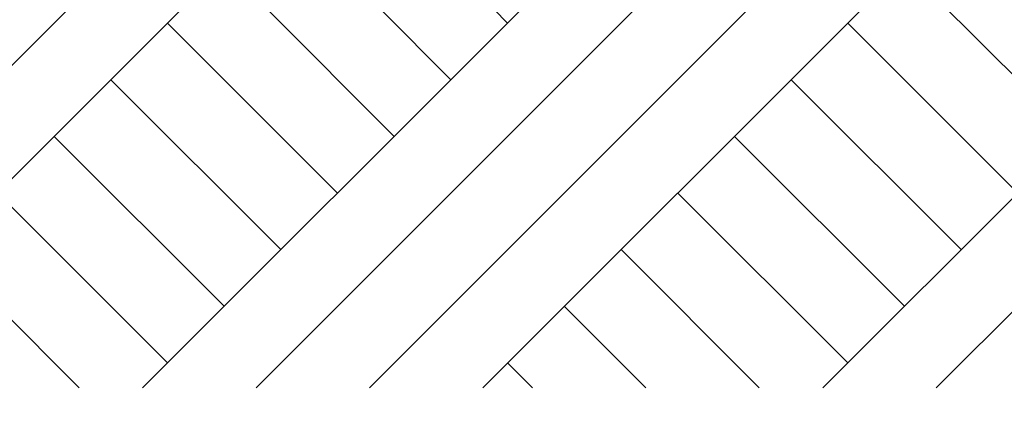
# Model space of a CAD drawing. Header units: millimetres. Extents: x 208545 to 5957542, y -593447 to 257160.
# Tile 56 of 60: x 5950165 to 5951762, y -590921 to -590273. Entities that reach past the tile are written whole.
import ezdxf

# ---------------------------------------------------------------- set-up
doc = ezdxf.new("R2010")
doc.units = ezdxf.units.MM
doc.header["$MEASUREMENT"] = 0
doc.layers.add('Opisy - Etykiety_Nr_pióra__1', color=7, linetype='Continuous', lineweight=13)
doc.layers.add('Sytuacja - Teren_Nr_pióra__101', color=252, linetype='Continuous', lineweight=5)
doc.dimstyles.new('STYL_AUTOMATYCZNY__3', dxfattribs={"dimtxt": 0.18, "dimasz": 364.8, "dimexe": 0.18, "dimexo": 0.0625, "dimgap": 0, "dimtad": 0, "dimtih": 1, "dimtoh": 1, "dimdec": 4, "dimzin": 0, "dimdsep": 46, "dimcen": 0.09, "dimadec": 0, "dimazin": 0, "dimtfac": 1, "dimtdec": 4, "dimtmove": 0, "dimatfit": 3, "dimldrblk": 'ARROWHEAD_11', "dimfxl": 1, "dimtolj": 1, "dimtzin": 0, "dimarcsym": 0})

# ---------------------------------------------------------------- blocks, each defined once
blk = doc.blocks.new('ARROWHEAD_11')
at = {"color": 0, "linetype": 'Continuous', "lineweight": 0}
blk.add_line((0, 0), (-1, 0), dxfattribs=at)
at = {"color": 0, "linetype": 'Continuous', "lineweight": 0, "const_width": 0.25, "flags": 128}
blk.add_lwpolyline([(-0.125, 0, 1), (0.125, 0, 1)], format="xyb", close=True, dxfattribs=at)

msp = doc.modelspace()

# ---------------------------------------------------------------- hatches: boundary and pattern name
at = {"layer": 'Sytuacja - Teren_Nr_pióra__101', "linetype": 'Continuous', "lineweight": 5}
h = msp.add_hatch(dxfattribs=at)
h.set_pattern_fill('Grunt_0004', color=252, style=0, pattern_type=2)
h.set_pattern_definition([(45, (5682170.8, -588257), (-275.77163, 275.77163), []), (45, (5682078.9, -588165.1), (-551.5433, 551.5433), []), (45, (5681986.94, -588073.15), (-551.5433, 551.5433), []), (135, (5681895.02, -587981.22), (91.92388, 91.92388), [390, -390])])
h.paths.add_polyline_path([(5927094.113, -589956.995), (5928444.349, -589956.995), (5928744.349, -590256.995), (5951398.605, -590256.995), (5951698.605, -589956.995), (5953782.133, -589956.995), (5953782.133, -590870.884), (5927094.113, -590870.884)])

# ---------------------------------------------------------------- leaders
at = {"layer": 'Opisy - Etykiety_Nr_pióra__1', "color": 7, "linetype": 'Continuous', "lineweight": 13, "annotation_type": 0, "has_hookline": 1, "hookline_direction": 0, "text_width": 7720.5}
msp.add_leader([(5945386.152, -589811.725), (5945386.152, -592541.784), (5946288.278, -592541.784)], dimstyle='STYL_AUTOMATYCZNY__3', dxfattribs=at)

doc.saveas('drawing.dxf')
